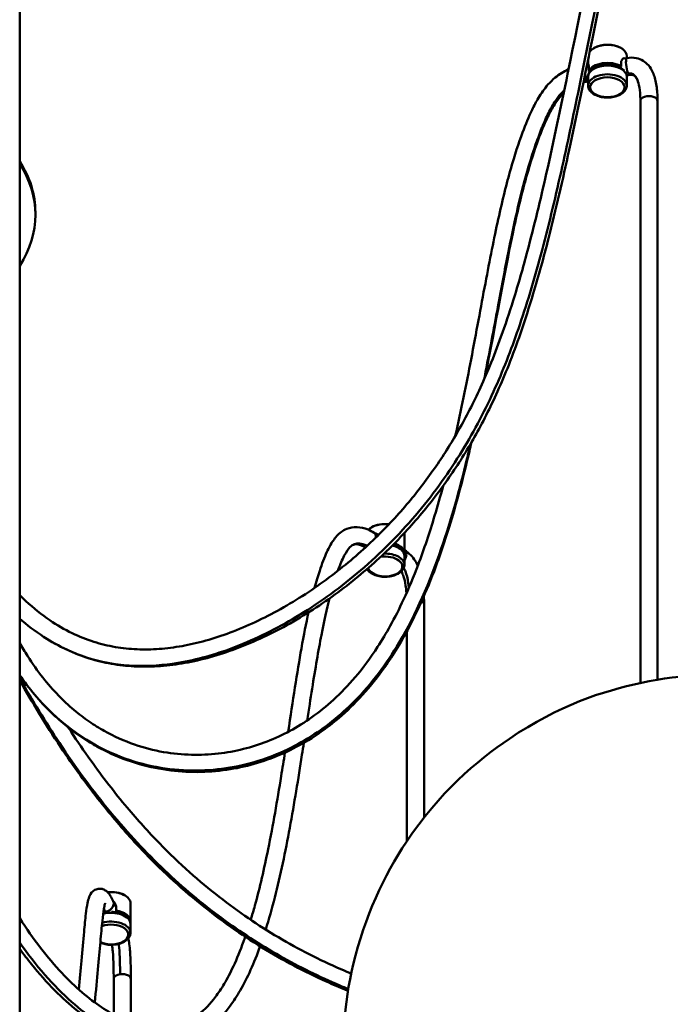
# Model space of a CAD drawing. Header units: millimetres. Extents: x 310 to 3974, y 1182 to 5139.
# Tile 9 of 22: x 2897 to 3200, y 2141 to 2600. Entities that reach past the tile are written whole.
import ezdxf

# ---------------------------------------------------------------- set-up
doc = ezdxf.new("R2010")
doc.units = ezdxf.units.MM
doc.header["$LTSCALE"] = 20
doc.layers.add('Widoczne (ISO)', color=7, linetype='Continuous', lineweight=50)
doc.layers.add('Widoczne wąskie (ISO)', color=7, linetype='Continuous', lineweight=50)

msp = doc.modelspace()

# ---------------------------------------------------------------- linework, layer by layer
at = {"layer": 'Widoczne (ISO)'}
for p, q in [((2897.05, 2733.33), (2897.05, 2060.58)), ((3164.49, 2586.61), (3164.35, 2586.53)), ((3176.94, 2586.61), (3177.08, 2586.53)), ((3161.71, 2581.25), (3161.71, 2579.22)), ((3177.92, 2581.65), (3179.76, 2581.93)), ((3179.71, 2582.85), (3179.71, 2581.92)), ((3161.27, 2579.07), (3161.78, 2579.15)), ((3162.02, 2577.42), (3162.02, 2575.79)), ((3176.4, 2577.6), (3176.51, 2577.62)), ((3177.08, 2578.12), (3177.08, 2579.75)), ((3161.71, 2569.14), (3161.71, 2573.22)), ((3179.66, 2573.82), (3180.98, 2574.03)), ((3179.71, 2569.14), (3179.71, 2573.22)), ((3161.67, 2571.04), (3161.71, 2571.04)), ((3186.03, 2561.87), (3186.03, 2290.96)), ((3194.03, 2561.87), (3194.03, 2292.48)), ((2904.34, 2508.96), (2904.34, 2510.18)), ((3060.96, 2363.54), (3060.82, 2363.46)), ((3062.11, 2360.96), (3064.04, 2359.85)), ((3076.19, 2359.78), (3076.19, 2351.37)), ((3076.19, 2352.84), (3076.26, 2352.79)), ((3076.19, 2346.06), (3076.19, 2350.15)), ((3085.33, 2327.64), (3085.33, 2228.3)), ((3077.33, 2315.11), (3077.33, 2217.32)), ((2945.86, 2192.23), (2946, 2192.15)), ((2940.63, 2189.46), (2941.96, 2186.59)), ((2941.96, 2186.72), (2941.96, 2185.08)), ((2948.63, 2188.47), (2948.63, 2180.06)), ((2942.11, 2184.35), (2942.17, 2184.24)), ((2948.63, 2174.76), (2948.63, 2178.84)), ((2940.81, 2153.21), (2940.81, 2136.61)), ((2948.81, 2153.21), (2948.81, 2132.92))]:
    msp.add_line(p, q, dxfattribs=at)
for centre, major_axis, start_param, end_param in [((3170.71, 2582.85), (9, 0), 0, 2.731407), ((3170.71, 2583.02), (-8.8, 0), 3.926991, 5.497787), ((2784.34, 2510.18), (120, 0), 0, 0.350503), ((2784.34, 2508.96), (120, 0), 5.932682, 6.633689), ((3067.19, 2359.78), (9, 0), 1.37165, 2.626767), ((3067.19, 2359.94), (-8.8, 0), 4.504159, 5.497787), ((3067.19, 2359.78), (9, 0), 0, 0.180789), ((2939.63, 2188.64), (-8.8, 0), 3.926991, 4.90003), ((2939.63, 2188.47), (9, 0), 0, 1.749523)]:
    msp.add_ellipse(centre, major_axis=major_axis, ratio=0.57735, start_param=start_param, end_param=end_param, dxfattribs=at)
for points, knots in [([(2897.05, 2331.92), (2898, 2330.97), (2898.95, 2330.06), (2903.54, 2325.81), (2907.25, 2322.84), (2914.43, 2317.93), (2917.9, 2315.92), (2924.74, 2312.61), (2928.11, 2311.27), (2934.82, 2309.14), (2938.17, 2308.34), (2944.89, 2307.19), (2948.27, 2306.84), (2955.08, 2306.56), (2958.52, 2306.62), (2965.51, 2307.13), (2969.06, 2307.58), (2976.27, 2308.88), (2979.94, 2309.72), (2987.42, 2311.81), (2991.22, 2313.05), (2998.93, 2315.93), (3002.83, 2317.58), (3010.68, 2321.23), (3014.62, 2323.25), (3022.41, 2327.61), (3026.27, 2329.94), (3033.79, 2334.83), (3037.45, 2337.39), (3044.48, 2342.63), (3047.87, 2345.32), (3054.33, 2350.76), (3057.41, 2353.51), (3063.27, 2359.04), (3066.06, 2361.82), (3071.35, 2367.38), (3073.87, 2370.17), (3078.67, 2375.75), (3080.96, 2378.54), (3085.34, 2384.16), (3087.43, 2386.99), (3091.46, 2392.7), (3093.4, 2395.58), (3097.15, 2401.45), (3098.96, 2404.44), (3102.51, 2410.58), (3104.23, 2413.73), (3107.64, 2420.29), (3109.31, 2423.7), (3112.67, 2430.93), (3114.33, 2434.74), (3117.75, 2443.05), (3119.48, 2447.55), (3123.15, 2457.68), (3125.04, 2463.34), (3129.2, 2476.65), (3131.4, 2484.34), (3136.63, 2503.94), (3139.5, 2515.94), (3145.76, 2543.6), (3149.04, 2559.28), (3158.44, 2605.06), (3164.04, 2633.54), (3173.14, 2680.2), (3176.62, 2698.36), (3180.23, 2718.16), (3181.1, 2723.12), (3182.65, 2731.19), (3183.33, 2734.46), (3184.93, 2740.76), (3185.87, 2743.79), (3187.66, 2747.95), (3188.27, 2749.2), (3190.06, 2752.33), (3191.36, 2754.16), (3194.3, 2757.31), (3195.86, 2758.66), (3198.22, 2760.25), (3198.81, 2760.62), (3199.42, 2760.98)], [1.045604, 1.045604, 1.045604, 1.045604, 1.073673, 1.073673, 1.179968, 1.179968, 1.275167, 1.275167, 1.363963, 1.363963, 1.448699, 1.448699, 1.530915, 1.530915, 1.61193, 1.61193, 1.692932, 1.692932, 1.774888, 1.774888, 1.858419, 1.858419, 1.943651, 1.943651, 2.030044, 2.030044, 2.11626, 2.11626, 2.200553, 2.200553, 2.281732, 2.281732, 2.359309, 2.359309, 2.433377, 2.433377, 2.504419, 2.504419, 2.573156, 2.573156, 2.640462, 2.640462, 2.707337, 2.707337, 2.774946, 2.774946, 2.844728, 2.844728, 2.918628, 2.918628, 2.999607, 2.999607, 3.092967, 3.092967, 3.20753, 3.20753, 3.35935, 3.35935, 3.590228, 3.590228, 3.890228, 3.890228, 4.490228, 4.490228, 5.090228, 5.090228, 5.317671, 5.317671, 5.488253, 5.488253, 5.662521, 5.662521, 5.739584, 5.739584, 5.861505, 5.861505, 5.966755, 5.966755, 6, 6, 6, 6]), ([(2897.05, 2320.99), (2897.44, 2320.65), (2897.84, 2320.3), (2901.93, 2316.85), (2905.72, 2314.06), (2913.09, 2309.44), (2916.65, 2307.54), (2923.69, 2304.4), (2927.16, 2303.12), (2934.1, 2301.07), (2937.57, 2300.29), (2944.58, 2299.17), (2948.11, 2298.83), (2955.29, 2298.55), (2958.94, 2298.63), (2966.38, 2299.17), (2970.16, 2299.66), (2977.89, 2301.04), (2981.83, 2301.94), (2989.84, 2304.18), (2993.92, 2305.51), (3002.16, 2308.61), (3006.33, 2310.37), (3014.68, 2314.29), (3018.86, 2316.44), (3027.09, 2321.08), (3031.15, 2323.55), (3039.04, 2328.73), (3042.86, 2331.42), (3050.21, 2336.95), (3053.73, 2339.77), (3060.45, 2345.5), (3063.66, 2348.39), (3069.76, 2354.2), (3072.66, 2357.12), (3078.17, 2362.98), (3080.79, 2365.91), (3085.8, 2371.81), (3088.19, 2374.76), (3092.75, 2380.72), (3094.94, 2383.72), (3099.15, 2389.78), (3101.18, 2392.85), (3105.1, 2399.11), (3107, 2402.31), (3110.7, 2408.87), (3112.51, 2412.25), (3116.07, 2419.29), (3117.82, 2422.96), (3121.33, 2430.74), (3123.07, 2434.87), (3126.65, 2443.87), (3128.47, 2448.77), (3132.32, 2459.84), (3134.31, 2466.03), (3138.72, 2480.72), (3141.05, 2489.27), (3146.74, 2511.55), (3149.9, 2525.37), (3156.3, 2554.8), (3159.51, 2570.38), (3168.64, 2615.38), (3173.98, 2642.64), (3182.53, 2686.68), (3185.71, 2703.54), (3188.99, 2721.66), (3189.75, 2725.91), (3191.15, 2732.7), (3191.78, 2735.4), (3193.16, 2740.22), (3193.92, 2742.37), (3195.2, 2745.14), (3195.61, 2745.94), (3196.75, 2747.87), (3197.51, 2748.94), (3198.99, 2750.64), (3199.67, 2751.31), (3200.42, 2751.95)], [1.096894, 1.096894, 1.096894, 1.096894, 1.107569, 1.107569, 1.206237, 1.206237, 1.294079, 1.294079, 1.376027, 1.376027, 1.455091, 1.455091, 1.533302, 1.533302, 1.612072, 1.612072, 1.692364, 1.692364, 1.774765, 1.774765, 1.859474, 1.859474, 1.946213, 1.946213, 2.034072, 2.034072, 2.121422, 2.121422, 2.206544, 2.206544, 2.288396, 2.288396, 2.366636, 2.366636, 2.441461, 2.441461, 2.513418, 2.513418, 2.583268, 2.583268, 2.651909, 2.651909, 2.720371, 2.720371, 2.789861, 2.789861, 2.861899, 2.861899, 2.938585, 2.938585, 3.023216, 3.023216, 3.12186, 3.12186, 3.244206, 3.244206, 3.409554, 3.409554, 3.672411, 3.672411, 3.972411, 3.972411, 4.572411, 4.572411, 5.172411, 5.172411, 5.379308, 5.379308, 5.534481, 5.534481, 5.6822, 5.6822, 5.746983, 5.746983, 5.845839, 5.845839, 5.916593, 5.916593, 5.916593, 5.916593]), ([(3177.08, 2579.75), (3177.08, 2580.22), (3177.18, 2580.66), (3177.53, 2581.34), (3177.78, 2581.58), (3178.25, 2581.82), (3178.51, 2581.85), (3178.74, 2581.77)], [0, 0, 0, 0, 0.1732118, 0.1732118, 0.3464237, 0.3464237, 0.5069356, 0.5069356, 0.5069356, 0.5069356]), ([(3179.76, 2581.93), (3181.22, 2582.16), (3182.69, 2582.16), (3185.23, 2581.64), (3186.3, 2581.22), (3188.21, 2580.07), (3189.05, 2579.35), (3190.61, 2577.56), (3191.29, 2576.45), (3192.58, 2573.62), (3193.08, 2571.81), (3193.78, 2567.81), (3193.97, 2565.62), (3194.03, 2562.77), (3194.03, 2562.32), (3194.03, 2561.87)], [1, 1, 1, 1, 1.165816, 1.165816, 1.293263, 1.293263, 1.416682, 1.416682, 1.563505, 1.563505, 1.763505, 1.763505, 1.963505, 1.963505, 2, 2, 2, 2]), ([(3099.88, 2406.03), (3102.59, 2418.04), (3104.99, 2430.03), (3109.6, 2454.08), (3111.78, 2466.04), (3115.94, 2488), (3117.91, 2498), (3121.81, 2515.75), (3123.74, 2523.51), (3127.52, 2536.71), (3129.35, 2542.26), (3132.62, 2551.05), (3134.05, 2554.53), (3136.53, 2559.72), (3137.49, 2561.56), (3139.86, 2565.52), (3141.32, 2567.61), (3144.05, 2570.69), (3145.17, 2571.79), (3148.2, 2574.3), (3150.26, 2575.62), (3152.61, 2576.68)], [3.68858, 3.68858, 3.68858, 3.68858, 3.965821, 3.965821, 4.265821, 4.265821, 4.565821, 4.565821, 4.865821, 4.865821, 5.149366, 5.149366, 5.362024, 5.362024, 5.486033, 5.486033, 5.639573, 5.639573, 5.731431, 5.731431, 5.866631, 5.866631, 5.866631, 5.866631]), ([(3161.73, 2579.14), (3161.7, 2579.25), (3161.72, 2579.26), (3161.8, 2579.11), (3161.87, 2578.92), (3161.98, 2578.31), (3162.02, 2577.89), (3162.02, 2577.42)], [-0.5069356, -0.5069356, -0.5069356, -0.5069356, -0.3464237, -0.3464237, -0.1732118, -0.1732118, 0, 0, 0, 0]), ([(3161.71, 2573.22), (3161.71, 2573.78), (3161.84, 2574.34), (3162.35, 2575.42), (3162.74, 2575.93), (3163.78, 2576.89), (3164.45, 2577.33), (3165.98, 2578.06), (3166.85, 2578.34), (3168.68, 2578.73), (3169.64, 2578.83), (3171.56, 2578.84), (3172.52, 2578.76), (3174.35, 2578.41), (3175.22, 2578.14), (3176.81, 2577.43), (3177.51, 2576.99), (3178.23, 2576.35), (3178.36, 2576.22), (3178.49, 2576.09)], [0.135203, 0.135203, 0.135203, 0.135203, 0.400234, 0.400234, 0.689199, 0.689199, 1.017245, 1.017245, 1.356308, 1.356308, 1.692772, 1.692772, 2.027624, 2.027624, 2.363852, 2.363852, 2.702857, 2.702857, 2.782258, 2.782258, 2.782258, 2.782258]), ([(3162.02, 2575.79), (3162.02, 2575.74), (3162.03, 2575.69), (3162.08, 2575.6), (3162.13, 2575.56), (3162.22, 2575.5), (3162.29, 2575.48), (3162.38, 2575.46), (3162.4, 2575.46), (3162.43, 2575.46)], [0.32333484, 0.32333484, 0.32333484, 0.32333484, 0.34096573, 0.34096573, 0.35996838, 0.35996838, 0.38086775, 0.38086775, 0.38899124, 0.38899124, 0.38899124, 0.38899124]), ([(3176.51, 2577.62), (3176.59, 2577.63), (3176.67, 2577.66), (3176.81, 2577.72), (3176.88, 2577.77), (3176.97, 2577.86), (3177.01, 2577.91), (3177.06, 2578.01), (3177.08, 2578.07), (3177.08, 2578.12)], [0.24295535, 0.24295535, 0.24295535, 0.24295535, 0.26580193, 0.26580193, 0.28670129, 0.28670129, 0.30570394, 0.30570394, 0.32333484, 0.32333484, 0.32333484, 0.32333484]), ([(3180.98, 2574.03), (3181.41, 2574.09), (3181.77, 2574.11), (3182.27, 2574.08), (3182.45, 2574.05), (3182.8, 2573.96), (3182.95, 2573.9), (3183.39, 2573.65), (3183.71, 2573.38), (3184.44, 2572.25), (3184.83, 2571.41), (3185.48, 2569.04), (3185.74, 2567.51), (3185.98, 2564.53), (3186.03, 2563.25), (3186.03, 2561.87)], [1, 1, 1, 1, 1.104739, 1.104739, 1.184118, 1.184118, 1.281596, 1.281596, 1.481596, 1.481596, 1.673998, 1.673998, 1.873998, 1.873998, 2, 2, 2, 2]), ([(3159.54, 2570.62), (3160.07, 2570.75), (3160.63, 2570.86), (3161.36, 2570.99), (3161.51, 2571.01), (3161.67, 2571.04)], [5.95571779, 5.95571779, 5.95571779, 5.95571779, 5.99087618, 5.99087618, 6, 6, 6, 6]), ([(3179.71, 2569.14), (3179.71, 2568.57), (3179.58, 2568.02), (3179.07, 2566.94), (3178.68, 2566.43), (3177.65, 2565.46), (3176.98, 2565.02), (3175.45, 2564.3), (3174.58, 2564.01), (3172.75, 2563.63), (3171.79, 2563.52), (3169.87, 2563.51), (3168.91, 2563.6), (3167.08, 2563.95), (3166.2, 2564.22), (3164.62, 2564.92), (3163.91, 2565.36), (3162.76, 2566.39), (3162.31, 2566.97), (3161.82, 2568.1), (3161.71, 2568.62), (3161.71, 2569.14)], [3.276796, 3.276796, 3.276796, 3.276796, 3.541827, 3.541827, 3.830792, 3.830792, 4.158838, 4.158838, 4.497901, 4.497901, 4.834364, 4.834364, 5.169216, 5.169216, 5.505445, 5.505445, 5.84445, 5.84445, 6.174143, 6.174143, 6.418388, 6.418388, 6.418388, 6.418388]), ([(3113.81, 2433.61), (3114.09, 2435.02), (3114.36, 2436.43), (3119.5, 2463.06), (3123.48, 2485.8), (3129.26, 2512.48), (3131.15, 2520.21), (3134.85, 2533.35), (3136.66, 2538.87), (3139.83, 2547.52), (3141.2, 2550.89), (3143.61, 2556.01), (3144.61, 2557.93), (3146.88, 2561.62), (3148.16, 2563.35), (3149.82, 2565.1), (3150.07, 2565.36), (3150.33, 2565.6)], [3.914696, 3.914696, 3.914696, 3.914696, 3.94805, 3.94805, 4.54805, 4.54805, 4.84805, 4.84805, 5.136037, 5.136037, 5.352028, 5.352028, 5.498476, 5.498476, 5.661389, 5.661389, 5.689684, 5.689684, 5.689684, 5.689684]), ([(2897.05, 2294.65), (2898.13, 2293.09), (2899.24, 2291.57), (2902.77, 2286.93), (2905.28, 2283.96), (2910.31, 2278.59), (2912.82, 2276.15), (2917.85, 2271.72), (2920.36, 2269.72), (2925.38, 2266.08), (2927.88, 2264.44), (2932.87, 2261.48), (2935.36, 2260.15), (2942.76, 2256.59), (2947.76, 2254.71), (2957.62, 2251.88), (2962.49, 2250.9), (2972.08, 2249.72), (2976.79, 2249.49), (2986.03, 2249.71), (2990.55, 2250.13), (2999.34, 2251.56), (3003.63, 2252.55), (3011.96, 2255.07), (3016.01, 2256.59), (3023.94, 2260.15), (3027.81, 2262.19), (3035.43, 2266.84), (3039.17, 2269.47), (3046.6, 2275.41), (3050.28, 2278.76), (3057.67, 2286.38), (3061.34, 2290.72), (3066.81, 2298.05), (3068.77, 2300.88), (3072.76, 2307.07), (3074.78, 2310.47), (3078.95, 2318.04), (3081.06, 2322.25), (3085.52, 2331.88), (3087.81, 2337.37), (3092.74, 2350.3), (3095.27, 2357.84), (3100.92, 2376.48), (3103.84, 2387.71), (3106.78, 2400.32), (3107.1, 2401.69), (3107.41, 2403.06)], [1.14774, 1.14774, 1.14774, 1.14774, 1.18553, 1.18553, 1.266531, 1.266531, 1.342971, 1.342971, 1.415765, 1.415765, 1.485632, 1.485632, 1.553136, 1.553136, 1.684301, 1.684301, 1.809595, 1.809595, 1.930635, 1.930635, 2.048259, 2.048259, 2.162988, 2.162988, 2.276375, 2.276375, 2.390898, 2.390898, 2.509849, 2.509849, 2.637687, 2.637687, 2.781, 2.781, 2.865977, 2.865977, 2.961917, 2.961917, 3.074048, 3.074048, 3.211941, 3.211941, 3.391585, 3.391585, 3.64805, 3.64805, 3.679394, 3.679394, 3.679394, 3.679394]), ([(2897.05, 2309.79), (2898.23, 2307.67), (2899.44, 2305.62), (2902.97, 2300.02), (2905.36, 2296.64), (2910.17, 2290.55), (2912.58, 2287.8), (2917.39, 2282.84), (2919.79, 2280.61), (2924.58, 2276.58), (2926.96, 2274.76), (2931.7, 2271.5), (2934.05, 2270.03), (2941.02, 2266.13), (2945.73, 2264.03), (2954.97, 2260.83), (2959.5, 2259.67), (2968.37, 2258.12), (2972.72, 2257.7), (2981.22, 2257.5), (2985.37, 2257.69), (2993.44, 2258.62), (2997.36, 2259.33), (3004.98, 2261.24), (3008.68, 2262.42), (3015.9, 2265.22), (3019.42, 2266.85), (3026.35, 2270.58), (3029.75, 2272.7), (3036.53, 2277.5), (3039.89, 2280.21), (3046.66, 2286.39), (3050.04, 2289.91), (3056.98, 2298.06), (3060.46, 2302.79), (3065.75, 2310.94), (3067.69, 2314.2), (3071.73, 2321.5), (3073.8, 2325.6), (3078.18, 2335.06), (3080.45, 2340.49), (3085.35, 2353.4), (3087.88, 2361), (3091.6, 2373.35), (3092.91, 2378), (3094.16, 2382.69)], [1.062638, 1.062638, 1.062638, 1.062638, 1.110713, 1.110713, 1.198903, 1.198903, 1.281552, 1.281552, 1.359625, 1.359625, 1.433872, 1.433872, 1.504894, 1.504894, 1.64148, 1.64148, 1.769365, 1.769365, 1.890951, 1.890951, 2.007777, 2.007777, 2.120761, 2.120761, 2.231181, 2.231181, 2.341426, 2.341426, 2.454636, 2.454636, 2.574909, 2.574909, 2.707967, 2.707967, 2.862763, 2.862763, 2.95938, 2.95938, 3.073115, 3.073115, 3.213989, 3.213989, 3.398887, 3.398887, 3.508295, 3.508295, 3.508295, 3.508295]), ([(3034.31, 2335.25), (3035.11, 2338.17), (3035.92, 2340.82), (3037.81, 2346.49), (3038.89, 2349.38), (3040.96, 2353.9), (3041.89, 2355.65), (3044.04, 2358.78), (3045.25, 2360.19), (3047.56, 2361.9), (3048.4, 2362.38), (3050.77, 2363.36), (3052.42, 2363.66), (3055.8, 2363.51), (3057.5, 2363.1), (3060.19, 2362), (3061.14, 2361.52), (3062.11, 2360.96)], [4.946286, 4.946286, 4.946286, 4.946286, 5.114585, 5.114585, 5.335939, 5.335939, 5.49379, 5.49379, 5.642929, 5.642929, 5.714906, 5.714906, 5.829226, 5.829226, 5.940577, 5.940577, 6, 6, 6, 6]), ([(3062.64, 2360.66), (3062.94, 2360.6), (3063.23, 2360.49), (3063.69, 2360.22), (3063.89, 2360.06), (3064.07, 2359.88)], [-0.4612139, -0.4612139, -0.4612139, -0.4612139, -0.3464237, -0.3464237, -0.2522778, -0.2522778, -0.2522778, -0.2522778]), ([(3045.19, 2343.24), (3045.24, 2343.39), (3045.3, 2343.55), (3046.28, 2346.24), (3047.21, 2348.48), (3049.04, 2352), (3049.94, 2353.34), (3051.59, 2355.06), (3052.23, 2355.41), (3053.4, 2355.62), (3053.91, 2355.64), (3055.32, 2355.34), (3056.19, 2355.04), (3057.5, 2354.38), (3057.74, 2354.24), (3057.99, 2354.1)], [5.1775707, 5.1775707, 5.1775707, 5.1775707, 5.1899433, 5.1899433, 5.3924574, 5.3924574, 5.5794043, 5.5794043, 5.7702703, 5.7702703, 5.8767636, 5.8767636, 5.9750807, 5.9750807, 5.9966323, 5.9966323, 5.9966323, 5.9966323]), ([(3070.81, 2355.3), (3071.4, 2355.15), (3071.96, 2354.95), (3073.28, 2354.36), (3073.99, 2353.92), (3075.14, 2352.89), (3075.59, 2352.31), (3076.07, 2351.18), (3076.19, 2350.66), (3076.19, 2350.15)], [7.376333, 7.376333, 7.376333, 7.376333, 7.59984, 7.59984, 7.938845, 7.938845, 8.268538, 8.268538, 8.512783, 8.512783, 8.512783, 8.512783]), ([(3076.19, 2351.37), (3076.19, 2351.27), (3076.18, 2351.17), (3076.16, 2350.97), (3076.15, 2350.87), (3076.13, 2350.77)], [5.4977871, 5.4977871, 5.4977871, 5.4977871, 5.5497598, 5.5497598, 5.6016853, 5.6016853, 5.6016853, 5.6016853]), ([(3076.26, 2352.79), (3077.31, 2352.19), (3078.27, 2351.43), (3079.94, 2349.72), (3080.65, 2348.78), (3081.68, 2347.08), (3082.06, 2346.37), (3082.39, 2345.62)], [1, 1, 1, 1, 1.1531772, 1.1531772, 1.2992512, 1.2992512, 1.3961671, 1.3961671, 1.3961671, 1.3961671]), ([(3076.19, 2346.06), (3076.19, 2345.5), (3076.05, 2344.94), (3075.55, 2343.87), (3075.16, 2343.36), (3074.12, 2342.39), (3073.45, 2341.95), (3071.92, 2341.23), (3071.05, 2340.94), (3069.22, 2340.55), (3068.26, 2340.45), (3066.34, 2340.44), (3065.38, 2340.52), (3063.55, 2340.88), (3062.67, 2341.14), (3061.09, 2341.85), (3060.38, 2342.29), (3059.38, 2343.19), (3059.03, 2343.6), (3058.75, 2344.06)], [2.229598, 2.229598, 2.229598, 2.229598, 2.494629, 2.494629, 2.783594, 2.783594, 3.11164, 3.11164, 3.450703, 3.450703, 3.787167, 3.787167, 4.122019, 4.122019, 4.458247, 4.458247, 4.797252, 4.797252, 5.041913, 5.041913, 5.041913, 5.041913]), ([(3074.77, 2343), (3074.82, 2342.91), (3074.87, 2342.81), (3075.22, 2342.11), (3075.5, 2341.42), (3076.15, 2339.43), (3076.48, 2338.01), (3076.91, 2335.3), (3077.04, 2334.13), (3077.14, 2332.87)], [1.3472946, 1.3472946, 1.3472946, 1.3472946, 1.3687468, 1.3687468, 1.4994772, 1.4994772, 1.6994772, 1.6994772, 1.8318583, 1.8318583, 1.8318583, 1.8318583]), ([(3030.92, 2273.57), (3031.71, 2278.7), (3032.47, 2283.64), (3034.7, 2297.73), (3036.12, 2306.11), (3038.78, 2319.92), (3040.04, 2325.53), (3041.28, 2330.36)], [4.1704549, 4.1704549, 4.1704549, 4.1704549, 4.3199244, 4.3199244, 4.6199244, 4.6199244, 4.8923982, 4.8923982, 4.8923982, 4.8923982]), ([(3022.03, 2268.27), (3024.26, 2282.74), (3026.26, 2296.02), (3029.33, 2313.31), (3030.42, 2318.88), (3031.51, 2323.84)], [4.1087295, 4.1087295, 4.1087295, 4.1087295, 4.5194464, 4.5194464, 4.7498494, 4.7498494, 4.7498494, 4.7498494]), ([(2897.05, 2292.18), (2899.98, 2287.03), (2902.95, 2281.99), (2909.26, 2271.67), (2912.61, 2266.43), (2922.01, 2252.35), (2928.17, 2243.84), (2939.69, 2229.27), (2944.98, 2223.06), (2955.22, 2211.92), (2960.14, 2206.93), (2969.84, 2197.78), (2974.6, 2193.58), (2984.11, 2185.76), (2988.85, 2182.12), (2998.38, 2175.28), (3003.18, 2172.07), (3012.89, 2166.01), (3017.8, 2163.16), (3027.8, 2157.77), (3032.88, 2155.24), (3041.94, 2151.07), (3045.9, 2149.36), (3049.89, 2147.76)], [0.7962332, 0.7962332, 0.7962332, 0.7962332, 0.8636874, 0.8636874, 0.9376409, 0.9376409, 1.0679379, 1.0679379, 1.1736464, 1.1736464, 1.266955, 1.266955, 1.3533493, 1.3533493, 1.4358874, 1.4358874, 1.5165668, 1.5165668, 1.5968254, 1.5968254, 1.6777441, 1.6777441, 1.7397925, 1.7397925, 1.7397925, 1.7397925]), ([(3389.33, 2065.8), (3395.08, 2083.56), (3398.24, 2103.56), (3397.43, 2142.15), (3393.92, 2160.59), (3382.15, 2194.63), (3373.69, 2209.89), (3353.65, 2237.56), (3341.88, 2248.89), (3315.98, 2269.15), (3302.19, 2276.4), (3272.25, 2288.75), (3256.9, 2292.13), (3223.59, 2295.84), (3205.96, 2295.17), (3168.31, 2287.23), (3148.23, 2280.65), (3109.56, 2254.67), (3092.37, 2239.83), (3066.76, 2201.5), (3057.54, 2182.09), (3048.03, 2141.85), (3046.6, 2122.02), (3050.26, 2084.3), (3055.1, 2066.51), (3069.06, 2033.84), (3078.44, 2019.47), (3100.07, 1993.48), (3112.41, 1983.12), (3139.4, 1964.7), (3153.56, 1958.38), (3184.3, 1947.98), (3200.09, 1945.5), (3234.3, 1944.11), (3252.6, 1945.92), (3291.29, 1957.61), (3311.43, 1966.1), (3348.19, 1996.22), (3363.68, 2012.6), (3381.3, 2044.75), (3385.78, 2054.87), (3389.33, 2065.8)], [0, 0, 0, 0, 0.197262, 0.197262, 0.38207, 0.38207, 0.580979, 0.580979, 0.820688, 0.820688, 1.135677, 1.135677, 1.565126, 1.565126, 2.106102, 2.106102, 2.616853, 2.616853, 2.958529, 2.958529, 3.191132, 3.191132, 3.382629, 3.382629, 3.568538, 3.568538, 3.774491, 3.774491, 4.028527, 4.028527, 4.367313, 4.367313, 4.827095, 4.827095, 5.379525, 5.379525, 5.854358, 5.854358, 6.161723, 6.161723, 6.283185, 6.283185, 6.283185, 6.283185]), ([(2919.68, 2270.31), (2920.11, 2269.66), (2920.53, 2269), (2923.98, 2263.75), (2927.04, 2259.29), (2935.67, 2247.23), (2941.32, 2239.91), (2952.02, 2227.19), (2957, 2221.67), (2966.7, 2211.71), (2971.39, 2207.21), (2980.67, 2198.92), (2985.25, 2195.1), (2994.4, 2187.96), (2998.96, 2184.63), (3008.17, 2178.36), (3012.82, 2175.42), (3022.23, 2169.85), (3026.99, 2167.23), (3036.7, 2162.28), (3041.64, 2159.96), (3048.2, 2157.11), (3049.79, 2156.44), (3051.38, 2155.79)], [0.9154729, 0.9154729, 0.9154729, 0.9154729, 0.925019, 0.925019, 0.992202, 0.992202, 1.1117924, 1.1117924, 1.2118713, 1.2118713, 1.3017361, 1.3017361, 1.385808, 1.385808, 1.4667208, 1.4667208, 1.5462669, 1.5462669, 1.6257654, 1.6257654, 1.7062064, 1.7062064, 1.7317505, 1.7317505, 1.7317505, 1.7317505]), ([(3011.6, 2176.25), (3013.11, 2181.04), (3014.51, 2186.03), (3018.47, 2201.56), (3020.75, 2212.52), (3024.9, 2235.01), (3026.76, 2246.53), (3028.75, 2259.42), (3029.04, 2261.3), (3029.33, 2263.16)], [3.2877844, 3.2877844, 3.2877844, 3.2877844, 3.4306095, 3.4306095, 3.7199244, 3.7199244, 4.0199244, 4.0199244, 4.0717323, 4.0717323, 4.0717323, 4.0717323]), ([(3004.63, 2180.78), (3005.29, 2182.95), (3005.93, 2185.17), (3008.84, 2195.76), (3010.88, 2204.62), (3015, 2224.88), (3016.99, 2236.38), (3019.39, 2251.32), (3019.98, 2255), (3020.54, 2258.63)], [3.3095587, 3.3095587, 3.3095587, 3.3095587, 3.3756454, 3.3756454, 3.6194464, 3.6194464, 3.9194464, 3.9194464, 4.0190555, 4.0190555, 4.0190555, 4.0190555]), ([(2924.57, 2148.33), (2925.02, 2153.15), (2925.44, 2157.58), (2926.26, 2166.58), (2926.65, 2171.05), (2927.28, 2178.18), (2927.54, 2181), (2928.06, 2185.39), (2928.3, 2187.08), (2928.82, 2189.6), (2929.05, 2190.51), (2929.75, 2192.26), (2930.1, 2193.16), (2931.72, 2194.52), (2932.38, 2194.91), (2933.75, 2195.26), (2934.38, 2195.29), (2935.55, 2195.13), (2936.08, 2194.94), (2937.08, 2194.43), (2937.51, 2194.09), (2938.5, 2193.15), (2938.94, 2192.53), (2939.8, 2191.14), (2940.21, 2190.37), (2940.63, 2189.46)], [4.776495, 4.776495, 4.776495, 4.776495, 4.985038, 4.985038, 5.238779, 5.238779, 5.429084, 5.429084, 5.571813, 5.571813, 5.666508, 5.666508, 5.75117, 5.75117, 5.786211, 5.786211, 5.811992, 5.811992, 5.838644, 5.838644, 5.873253, 5.873253, 5.93615, 5.93615, 6, 6, 6, 6]), ([(2932.02, 2142.26), (2933.09, 2153.44), (2933.94, 2162.65), (2934.94, 2174.06), (2935.23, 2177.36), (2935.75, 2182.39), (2935.98, 2184.3), (2936.4, 2186.8), (2936.58, 2187.63), (2936.79, 2188.32), (2936.85, 2188.47), (2936.89, 2188.56), (2936.9, 2188.57), (2936.9, 2188.57)], [4.7016605, 4.7016605, 4.7016605, 4.7016605, 5.1590995, 5.1590995, 5.3693246, 5.3693246, 5.5269934, 5.5269934, 5.6326385, 5.6326385, 5.6755352, 5.6755352, 5.6918736, 5.6918736, 5.6918736, 5.6918736]), ([(2940.69, 2189.32), (2941.05, 2189), (2941.36, 2188.61), (2941.83, 2187.71), (2941.96, 2187.19), (2941.96, 2186.72)], [1.0605923, 1.0605923, 1.0605923, 1.0605923, 1.2105941, 1.2105941, 1.383806, 1.383806, 1.383806, 1.383806]), ([(2939.84, 2184.46), (2940.69, 2184.45), (2941.54, 2184.36), (2943.27, 2184.03), (2944.14, 2183.76), (2945.73, 2183.05), (2946.44, 2182.61), (2947.58, 2181.59), (2948.03, 2181), (2948.52, 2179.87), (2948.63, 2179.36), (2948.63, 2178.84)], [5.913311, 5.913311, 5.913311, 5.913311, 6.210506, 6.210506, 6.546734, 6.546734, 6.88574, 6.88574, 7.215433, 7.215433, 7.459678, 7.459678, 7.459678, 7.459678]), ([(2941.96, 2185.08), (2941.96, 2185.04), (2941.97, 2184.97), (2941.98, 2184.85), (2941.99, 2184.78), (2942.02, 2184.65), (2942.04, 2184.57), (2942.07, 2184.46), (2942.09, 2184.39), (2942.11, 2184.35)], [0.32333484, 0.32333484, 0.32333484, 0.32333484, 0.34096573, 0.34096573, 0.35996838, 0.35996838, 0.38086775, 0.38086775, 0.40371433, 0.40371433, 0.40371433, 0.40371433]), ([(2897.05, 2181.58), (2900.2, 2176.62), (2903.43, 2172.01), (2909.98, 2163.5), (2913.31, 2159.6), (2919.81, 2152.69), (2922.99, 2149.65), (2929.18, 2144.34), (2932.2, 2142.05), (2938.02, 2138.14), (2940.84, 2136.51), (2946.26, 2133.86), (2948.88, 2132.82), (2953.94, 2131.28), (2956.4, 2130.77), (2961.23, 2130.26), (2963.6, 2130.27), (2968.39, 2130.86), (2970.79, 2131.5), (2975.7, 2133.53), (2978.19, 2135.01), (2983.24, 2139.04), (2985.77, 2141.7), (2989.57, 2146.72), (2990.93, 2148.75), (2993.74, 2153.48), (2995.18, 2156.22), (2998.21, 2162.72), (2999.78, 2166.56), (3001.53, 2171.37), (3001.79, 2172.12), (3002.06, 2172.88)], [1.49737, 1.49737, 1.49737, 1.49737, 1.622942, 1.622942, 1.748977, 1.748977, 1.868935, 1.868935, 1.984145, 1.984145, 2.095427, 2.095427, 2.204166, 2.204166, 2.313584, 2.313584, 2.428791, 2.428791, 2.556634, 2.556634, 2.701508, 2.701508, 2.863391, 2.863391, 2.959031, 2.959031, 3.069012, 3.069012, 3.202796, 3.202796, 3.227174, 3.227174, 3.227174, 3.227174]), ([(2948.63, 2174.76), (2948.63, 2174.2), (2948.5, 2173.64), (2948, 2172.56), (2947.6, 2172.05), (2946.57, 2171.08), (2945.9, 2170.65), (2944.37, 2169.92), (2943.5, 2169.63), (2941.67, 2169.25), (2940.71, 2169.15), (2938.79, 2169.13), (2937.83, 2169.22), (2936.1, 2169.55), (2935.31, 2169.78), (2934.59, 2170.08)], [1.176493, 1.176493, 1.176493, 1.176493, 1.441523, 1.441523, 1.730489, 1.730489, 2.058535, 2.058535, 2.397598, 2.397598, 2.734061, 2.734061, 3.068913, 3.068913, 3.368651, 3.368651, 3.368651, 3.368651]), ([(2897.05, 2167.33), (2898.87, 2164.81), (2900.72, 2162.38), (2906.13, 2155.64), (2909.73, 2151.6), (2916.86, 2144.42), (2920.37, 2141.24), (2927.3, 2135.7), (2930.71, 2133.3), (2937.4, 2129.25), (2940.68, 2127.58), (2947.09, 2124.94), (2950.23, 2123.95), (2956.35, 2122.65), (2959.34, 2122.33), (2965.18, 2122.34), (2968.02, 2122.67), (2973.59, 2123.99), (2976.32, 2125), (2981.74, 2127.79), (2984.41, 2129.62), (2989.87, 2134.34), (2992.59, 2137.36), (2996.71, 2142.96), (2998.23, 2145.32), (3001.41, 2150.83), (3003.03, 2154.04), (3006.13, 2160.92), (3007.59, 2164.61), (3008.98, 2168.45)], [1.582142, 1.582142, 1.582142, 1.582142, 1.649976, 1.649976, 1.779303, 1.779303, 1.903678, 1.903678, 2.024328, 2.024328, 2.141719, 2.141719, 2.256337, 2.256337, 2.369026, 2.369026, 2.481281, 2.481281, 2.596998, 2.596998, 2.723909, 2.723909, 2.874429, 2.874429, 2.971582, 2.971582, 3.088171, 3.088171, 3.208548, 3.208548, 3.208548, 3.208548]), ([(2940.81, 2153.21), (2940.81, 2157.19), (2940.76, 2161.37), (2940.29, 2167.01), (2940.18, 2168.07), (2940.04, 2169.14)], [0, 0, 0, 0, 1.468769, 1.468769, 1.793904, 1.793904, 1.793904, 1.793904]), ([(2947.67, 2172.19), (2947.82, 2171.32), (2947.95, 2170.44), (2948.2, 2168.35), (2948.32, 2167.13), (2948.55, 2164.05), (2948.64, 2162.21), (2948.78, 2157.94), (2948.81, 2155.54), (2948.81, 2153.21)], [0.764377, 0.764377, 0.764377, 0.764377, 1.027935, 1.027935, 1.40333, 1.40333, 2.008517, 2.008517, 2.860908, 2.860908, 2.860908, 2.860908])]:
    msp.add_open_spline(points, degree=3, knots=knots, dxfattribs=at)
for points in [[(3179.62, 2574.03), (3179.68, 2573.77), (3179.71, 2573.49), (3179.71, 2573.22)], [(3085.24, 2331.42), (3085.3, 2330.21), (3085.33, 2328.95), (3085.33, 2327.64)], [(2948.63, 2180.06), (2948.63, 2179.86), (2948.62, 2179.66), (2948.58, 2179.47)]]:
    msp.add_open_spline(points, degree=3, dxfattribs=at)
at = {"layer": 'Widoczne wąskie (ISO)'}
for centre, major_axis, ratio, start_param, end_param in [((3180.37, 2577.98), (-0.61, 3.95), 0.211325, 0, 3.141593), ((3170.71, 2573.22), (-9, 0), 0.57735, 3.141593, 6.283185), ((3170.71, 2574.44), (-9, 0), 0.57735, 3.926991, 6.021386), ((3170.71, 2574.03), (8.5, 0), 0.57735, 0.819706, 2.610023), ((3161.05, 2574.99), (0.61, -3.95), 0.211325, 4.841681, 6.283185), ((3170.71, 2569.14), (9, 0), 0.57735, 0, 3.141593), ((3190.03, 2561.87), (4, 0), 0.57735, 0, 3.141593), ((3060.11, 2357.5), (2, 3.46), 0.57735, 5.387228, 6.283185), ((3067.19, 2351.37), (9, 0), 0.57735, 0, 1.077005), ((3067.19, 2346.06), (9, 0), 0.57735, 0, 1.628712), ((3067.19, 2350.15), (9, 0), 0.57735, 0, 1.19502), ((3067.19, 2350.96), (8.5, 0), 0.57735, 0.53157, 1.120042), ((3074.26, 2349.33), (2, 3.46), 0.57735, 4.677458, 6.283185), ((3067.19, 2345.25), (8, 0), 0.57735, 3.299282, 8.129155), ((3081.33, 2327.64), (4, 0), 0.57735, 0, 0.745888), ((2937, 2187.78), (3.63, 1.68), 0.788675, 4.106536, 6.283185), ((2939.63, 2178.84), (9, 0), 0.57735, 0, 1.997596), ((2939.63, 2180.06), (9, 0), 0.57735, 0, 1.308997), ((2939.63, 2179.66), (8.5, 0), 0.57735, 0.53157, 1.274689), ((2939.63, 2173.94), (8, 0), 0.57735, 4.034719, 8.428092), ((2939.63, 2174.76), (9, 0), 0.57735, 0, 2.055741), ((2944.81, 2153.21), (4, 0), 0.57735, 0, 3.141593)]:
    msp.add_ellipse(centre, major_axis=major_axis, ratio=ratio, start_param=start_param, end_param=end_param, dxfattribs=at)
msp.add_ellipse((3170.71, 2568.32), major_axis=(8, 0), ratio=0.57735, dxfattribs=at)
for points, knots in [([(2912.39, 2309.95), (2913.67, 2309.22), (2914.96, 2308.51), (2916.26, 2307.85), (2922.46, 2304.69), (2928.91, 2302.39), (2935.6, 2300.92), (2942.07, 2299.5), (2948.76, 2298.87), (2955.63, 2298.99), (2962.27, 2299.1), (2969.08, 2299.91), (2975.99, 2301.37), (2984.23, 2303.1), (2992.61, 2305.76), (3000.98, 2309.21), (3010.54, 2313.15), (3020.08, 2318.13), (3029.32, 2323.92), (3039.19, 2330.1), (3048.7, 2337.2), (3057.61, 2345), (3066.67, 2352.92), (3075.09, 2361.57), (3082.75, 2370.73), (3090.29, 2379.75), (3097.08, 2389.27), (3103.1, 2399.13), (3108.91, 2408.64), (3114, 2418.47), (3118.49, 2428.51), (3122.76, 2438.06), (3126.5, 2447.81), (3129.86, 2457.71), (3133.75, 2469.12), (3137.14, 2480.74), (3140.26, 2492.48), (3143.67, 2505.32), (3146.74, 2518.31), (3149.64, 2531.28), (3152.59, 2544.48), (3155.36, 2557.65), (3158.02, 2570.54), (3160.58, 2582.97), (3163.04, 2595.14), (3165.36, 2606.75), (3167.52, 2617.56), (3169.57, 2627.89), (3171.48, 2637.59), (3173.55, 2648.12), (3175.46, 2657.91), (3177.2, 2666.87), (3178.96, 2675.93), (3180.54, 2684.15), (3181.95, 2691.58), (3183.26, 2698.47), (3184.43, 2704.69), (3185.47, 2710.38), (3186.38, 2715.33), (3187.19, 2719.88), (3187.96, 2724.06), (3188.61, 2727.55), (3189.22, 2730.78), (3189.88, 2733.74), (3190.49, 2736.46), (3191.12, 2738.95), (3191.84, 2741.16), (3192.53, 2743.28), (3193.28, 2745.14), (3194.14, 2746.73), (3194.96, 2748.27), (3195.86, 2749.57), (3197.01, 2750.8), (3197.78, 2751.62), (3198.68, 2752.43), (3199.78, 2753.2)], [1.229422, 1.229422, 1.229422, 1.229422, 1.262357, 1.262357, 1.262357, 1.419326, 1.419326, 1.419326, 1.571258, 1.571258, 1.571258, 1.718233, 1.718233, 1.718233, 1.893567, 1.893567, 1.893567, 2.093715, 2.093715, 2.093715, 2.307335, 2.307335, 2.307335, 2.524358, 2.524358, 2.524358, 2.73786, 2.73786, 2.73786, 2.943692, 2.943692, 2.943692, 3.139664, 3.139664, 3.139664, 3.365625, 3.365625, 3.365625, 3.612906, 3.612906, 3.612906, 3.864613, 3.864613, 3.864613, 4.10738, 4.10738, 4.10738, 4.333179, 4.333179, 4.333179, 4.578507, 4.578507, 4.578507, 4.826388, 4.826388, 4.826388, 5.056498, 5.056498, 5.056498, 5.256879, 5.256879, 5.256879, 5.423636, 5.423636, 5.423636, 5.576154, 5.576154, 5.576154, 5.721923, 5.721923, 5.721923, 5.86266, 5.86266, 5.86266, 5.956845, 5.956845, 5.956845, 5.956845]), ([(3180.37, 2574.71), (3180.85, 2574.79), (3181.22, 2574.79), (3181.53, 2574.75), (3181.81, 2574.72), (3182.05, 2574.66), (3182.29, 2574.55), (3182.72, 2574.37), (3183.18, 2574.05), (3183.65, 2573.45), (3183.95, 2573.08), (3184.24, 2572.59), (3184.52, 2571.99)], [1, 1, 1, 1, 1.1296366, 1.1296366, 1.1296366, 1.2424675, 1.2424675, 1.2424675, 1.4365053, 1.4365053, 1.4365053, 1.5588728, 1.5588728, 1.5588728, 1.5588728]), ([(3113.31, 2432.46), (3113.39, 2432.87), (3113.47, 2433.29), (3113.56, 2433.7), (3115.76, 2444.92), (3117.76, 2455.78), (3119.65, 2465.94), (3121.33, 2474.91), (3122.91, 2483.33), (3124.46, 2491.09), (3125.81, 2497.89), (3127.14, 2504.18), (3128.45, 2509.93), (3130.08, 2517.09), (3131.69, 2523.43), (3133.3, 2529.04), (3134.81, 2534.34), (3136.33, 2539.01), (3137.85, 2543.25), (3138.76, 2545.81), (3139.68, 2548.22), (3140.62, 2550.48), (3141.59, 2552.82), (3142.57, 2555.01), (3143.6, 2557.03), (3144.65, 2559.08), (3145.75, 2560.97), (3146.93, 2562.64), (3147.81, 2563.89), (3148.73, 2565.02), (3149.71, 2566.02), (3150, 2566.32), (3150.29, 2566.61), (3150.6, 2566.88)], [3.899329, 3.899329, 3.899329, 3.899329, 3.909082, 3.909082, 3.909082, 4.173351, 4.173351, 4.173351, 4.406798, 4.406798, 4.406798, 4.611679, 4.611679, 4.611679, 4.866926, 4.866926, 4.866926, 5.107588, 5.107588, 5.107588, 5.252988, 5.252988, 5.252988, 5.403246, 5.403246, 5.403246, 5.556101, 5.556101, 5.556101, 5.669804, 5.669804, 5.669804, 5.70363, 5.70363, 5.70363, 5.70363]), ([(2897.05, 2294.69), (2899.26, 2291.5), (2901.57, 2288.51), (2903.95, 2285.69), (2914.62, 2273.1), (2926.88, 2264.14), (2939.88, 2258.37), (2950.69, 2253.58), (2962.02, 2250.99), (2973.33, 2250.39), (2983.89, 2249.83), (2994.44, 2251), (3004.53, 2253.74), (3013.96, 2256.29), (3022.99, 2260.22), (3031.33, 2265.32), (3039.13, 2270.08), (3046.34, 2275.87), (3052.88, 2282.49), (3060.81, 2290.52), (3067.75, 2299.78), (3073.78, 2309.93), (3081.64, 2323.17), (3087.99, 2337.95), (3093.35, 2353.55), (3097.98, 2367.02), (3101.87, 2381.1), (3105.27, 2395.25), (3105.83, 2397.57), (3106.38, 2399.89), (3106.91, 2402.21)], [1.149238, 1.149238, 1.149238, 1.149238, 1.227292, 1.227292, 1.227292, 1.576486, 1.576486, 1.576486, 1.866713, 1.866713, 1.866713, 2.137898, 2.137898, 2.137898, 2.39129, 2.39129, 2.39129, 2.628058, 2.628058, 2.628058, 2.915363, 2.915363, 2.915363, 3.289961, 3.289961, 3.289961, 3.613445, 3.613445, 3.613445, 3.666522, 3.666522, 3.666522, 3.666522]), ([(3051.96, 2355.16), (3052.62, 2355.55), (3053.32, 2355.8), (3054.07, 2355.9), (3054.87, 2356), (3055.74, 2355.95), (3056.74, 2355.69), (3057.38, 2355.52), (3058.08, 2355.27), (3058.86, 2354.89)], [5.6776179, 5.6776179, 5.6776179, 5.6776179, 5.7821169, 5.7821169, 5.7821169, 5.8923891, 5.8923891, 5.8923891, 5.9634528, 5.9634528, 5.9634528, 5.9634528]), ([(3075.85, 2344.52), (3076.11, 2344.12), (3076.38, 2343.61), (3076.66, 2342.91), (3077.17, 2341.63), (3077.66, 2339.77), (3078, 2337.43), (3078.09, 2336.78), (3078.17, 2336.09), (3078.24, 2335.37)], [1.2815497, 1.2815497, 1.2815497, 1.2815497, 1.4365053, 1.4365053, 1.4365053, 1.721694, 1.721694, 1.721694, 1.8005883, 1.8005883, 1.8005883, 1.8005883]), ([(2897.05, 2293.27), (2903.03, 2282.75), (2909.18, 2272.69), (2915.51, 2263.16), (2923.17, 2251.63), (2931.1, 2240.86), (2939.38, 2230.85), (2947.42, 2221.13), (2955.8, 2212.12), (2964.54, 2203.81), (2973.01, 2195.76), (2981.82, 2188.37), (2990.96, 2181.63), (2999.8, 2175.11), (3008.94, 2169.2), (3018.32, 2163.9), (3027.4, 2158.77), (3036.7, 2154.21), (3046.13, 2150.22), (3047.43, 2149.67), (3048.73, 2149.14), (3050.03, 2148.61)], [0.7957792, 0.7957792, 0.7957792, 0.7957792, 0.9335606, 0.9335606, 0.9335606, 1.100367, 1.100367, 1.100367, 1.2623573, 1.2623573, 1.2623573, 1.4193257, 1.4193257, 1.4193257, 1.5712581, 1.5712581, 1.5712581, 1.7182325, 1.7182325, 1.7182325, 1.7384197, 1.7384197, 1.7384197, 1.7384197]), ([(2897.05, 2170.21), (2897.43, 2169.66), (2897.82, 2169.11), (2898.21, 2168.57), (2906.12, 2157.54), (2914.41, 2148.41), (2922.69, 2141.28), (2930.42, 2134.62), (2938.15, 2129.7), (2945.53, 2126.61), (2952.44, 2123.72), (2959.04, 2122.44), (2965.15, 2122.72), (2970.7, 2122.97), (2975.85, 2124.52), (2980.53, 2127.22)], [1.562268, 1.562268, 1.562268, 1.562268, 1.576486, 1.576486, 1.576486, 1.866713, 1.866713, 1.866713, 2.137898, 2.137898, 2.137898, 2.39129, 2.39129, 2.39129, 2.62156, 2.62156, 2.62156, 2.62156]), ([(2943.16, 2169.57), (2943.19, 2169.38), (2943.21, 2169.17), (2943.23, 2168.95), (2943.39, 2167.5), (2943.54, 2165.56), (2943.63, 2163.24), (2943.72, 2160.98), (2943.78, 2158.37), (2943.78, 2155.44)], [1.4719471, 1.4719471, 1.4719471, 1.4719471, 1.5095548, 1.5095548, 1.5095548, 1.7577726, 1.7577726, 1.7577726, 2, 2, 2, 2])]:
    msp.add_open_spline(points, degree=3, knots=knots, dxfattribs=at)
for points in [[(3159.72, 2571.48), (3160.14, 2571.57), (3160.59, 2571.65), (3161.05, 2571.72)], [(2936.26, 2185.95), (2936.48, 2185.58), (2936.73, 2185.1), (2937, 2184.51)]]:
    msp.add_open_spline(points, degree=3, dxfattribs=at)

doc.saveas('drawing.dxf')
